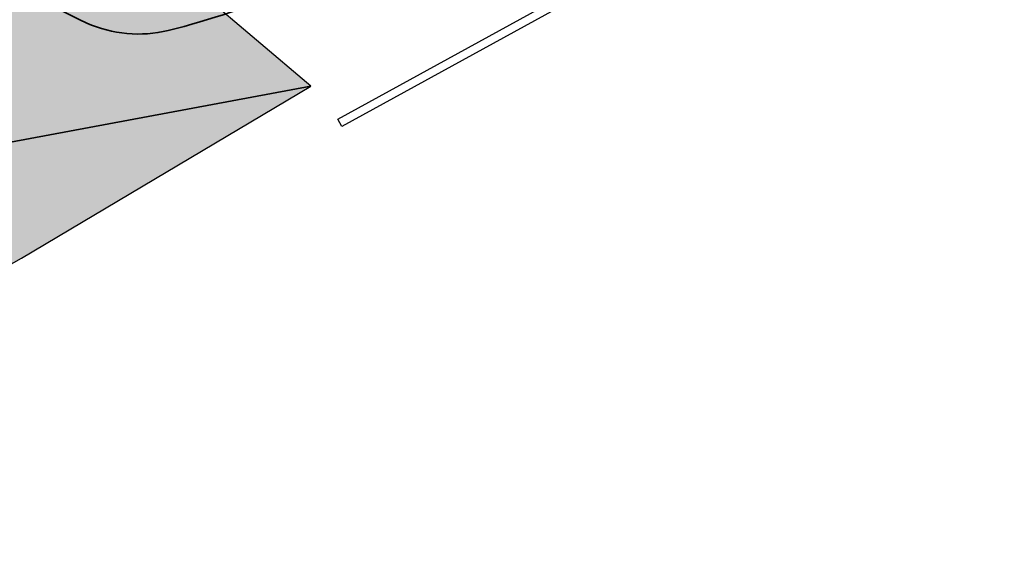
# Model space of a CAD drawing. Header units: metres. Extents: x -862 to 1262, y -354 to 644.
# Tile 176 of 256: x 292 to 350, y -176 to -144. Entities that reach past the tile are written whole.
import ezdxf

# ---------------------------------------------------------------- set-up
doc = ezdxf.new("R2010")
doc.units = ezdxf.units.M
doc.header["$LTSCALE"] = 0.5
doc.set_wipeout_variables(frame=1)
doc.layers.add('DZH_Baufelder Ost_220610', color=7, linetype='Continuous')
doc.layers.add('LPB_Freiraum_220609', color=7, linetype='Continuous')

# ---------------------------------------------------------------- blocks, each defined once
blk = doc.blocks.new('Slab (2D)')
at = {"color": 255, "linetype": 'Continuous', "lineweight": 25, "transparency": 33554687}
blk.add_wipeout([(449.734, -215.899), (449.974, -216.337), (328.481, -283.025), (328.24, -282.587)], dxfattribs=at)
at = {"color": 7, "linetype": 'Continuous', "lineweight": 25, "transparency": 33554687, "flags": 128}
blk.add_lwpolyline([(449.734, -215.899), (449.974, -216.337), (328.481, -283.025), (328.24, -282.587)], close=True, dxfattribs=at)

msp = doc.modelspace()

# ---------------------------------------------------------------- hatches: boundary and pattern name
at = {"layer": 'LPB_Freiraum_220609', "linetype": 'Continuous', "lineweight": 0, "true_color": 0xa3c58b, "transparency": 33554687}
h = msp.add_hatch(color=73, dxfattribs=at)
edge = h.paths.add_edge_path()
edge.add_line((302.413, -142.608), (302.413, -142.608))
edge.add_arc((292.616, -114.18), 30.069, 284.70107, 289.01572, ccw=False)
edge.add_line((300.246, -143.264), (300.246, -143.264))
edge.add_arc((298.644, -137.481), 6.001, 240.8456, 285.48852, ccw=False)
edge.add_line((295.721, -142.722), (295.721, -142.722))
edge.add_arc((310.521, -111.724), 34.35, 228.89344, 244.47687, ccw=False)
edge.add_line((287.937, -137.607), (287.937, -137.607))
edge.add_line((287.937, -137.607), (265.677, -153.22))
edge.add_line((265.677, -153.22), (267.15, -155.834))
edge.add_line((267.15, -155.834), (308.836, -148.074))
edge.add_line((308.836, -148.074), (302.413, -142.608))
at = {"layer": 'LPB_Freiraum_220609', "linetype": 'Continuous', "lineweight": 0, "true_color": 0xb9d3a7, "transparency": 33554687}
h = msp.add_hatch(color=9, dxfattribs=at)
edge = h.paths.add_edge_path()
edge.add_line((128.799, -250.062), (164.56, -230.471))
edge.add_line((164.56, -230.471), (219.597, -199.326))
edge.add_line((219.597, -199.326), (264.331, -173.691))
edge.add_line((264.331, -173.691), (291.728, -158.249))
edge.add_line((291.728, -158.249), (308.836, -148.074))
edge.add_line((308.836, -148.074), (267.15, -155.834))
edge.add_line((267.15, -155.834), (257.328, -161.369))
edge.add_line((257.328, -161.369), (212.584, -187.01))
edge.add_line((212.584, -187.01), (157.666, -218.089))
edge.add_line((157.666, -218.089), (122.152, -237.545))
edge.add_line((122.152, -237.545), (97.544, -250.206))
edge.add_line((97.544, -250.206), (97.544, -250.206))
edge.add_arc((21.776, -105.324), 163.498, 289.65754, 297.60827, ccw=False)
edge.add_line((76.776, -259.294), (76.776, -259.294))
edge.add_line((76.776, -259.294), (76.776, -259.294))
edge.add_arc((23.293, -124.401), 145.109, 281.76725, 291.62765, ccw=False)
edge.add_line((52.886, -266.46), (52.886, -266.46))
edge.add_line((52.886, -266.46), (40.029, -268.029))
edge.add_line((40.029, -268.029), (40.029, -268.029))
edge.add_arc((25.385, -154.352), 114.616, 241.00474, 277.34016, ccw=False)
edge.add_line((-30.173, -254.602), (-30.173, -254.602))
edge.add_line((-30.173, -254.602), (-49.832, -258.892))
edge.add_arc((25.385, -154.352), 128.788, 234.26465, 277.31847)
edge.add_line((41.791, -282.091), (55.179, -280.457))
edge.add_line((55.179, -280.457), (55.179, -280.457))
edge.add_arc((23.293, -124.401), 159.281, 281.54816, 291.53978)
edge.add_line((81.772, -272.558), (81.772, -272.558))
edge.add_line((81.772, -272.558), (81.772, -272.558))
edge.add_arc((21.776, -105.324), 177.67, 289.73592, 297.59275)
edge.add_line((104.069, -262.786), (104.069, -262.786))
edge.add_line((104.069, -262.786), (128.799, -250.062))

# ---------------------------------------------------------------- linework, layer by layer
at = {"layer": 'LPB_Freiraum_220609', "color": 255, "linetype": 'Continuous', "lineweight": 25, "transparency": 33554687, "elevation": 62.7, "flags": 128}
msp.add_lwpolyline([(302.413, -142.608), (302.413, -142.608, -0.018828), (300.246, -143.264), (300.246, -143.264, -0.197293), (295.721, -142.722), (295.721, -142.722, -0.068101), (287.937, -137.607), (287.937, -137.607), (265.677, -153.22), (267.15, -155.834), (308.836, -148.074)], format="xyb", close=True, dxfattribs=at)
at = {"layer": 'LPB_Freiraum_220609', "color": 255, "linetype": 'Continuous', "lineweight": 18, "transparency": 33554687, "elevation": 62.7, "flags": 128}
msp.add_lwpolyline([(-30.176, -254.601), (-28.744, -251.944), (-30.177, -254.6), (-30.177, -254.6, 0.159894), (40.029, -268.029), (40.029, -268.029), (52.886, -266.46), (52.886, -266.46, 0.043051), (76.776, -259.294), (76.776, -259.294), (76.776, -259.294, 0.034706), (97.544, -250.206), (97.544, -250.206), (122.152, -237.545), (157.666, -218.089), (212.584, -187.01), (257.328, -161.369), (267.15, -155.834), (308.836, -148.074)], format="xyb", dxfattribs=at)
at = {"layer": 'LPB_Freiraum_220609', "color": 255, "linetype": 'Continuous', "lineweight": 25, "transparency": 33554687, "elevation": 62.7, "flags": 128}
msp.add_lwpolyline([(264.331, -173.691), (291.728, -158.249), (308.836, -148.074), (267.15, -155.834)], dxfattribs=at)

# ---------------------------------------------------------------- block references
at = {"layer": 'DZH_Baufelder Ost_220610', "color": 7, "transparency": 33554687}
msp.add_blockref('Slab (2D)', (-17.817, 132.56), dxfattribs=at)

# ---------------------------------------------------------------- next in the draw order: linework, layer by layer
at = {"layer": 'LPB_Freiraum_220609', "color": 255, "linetype": 'Continuous', "lineweight": 35, "transparency": 33554687, "elevation": 62.7, "flags": 128}
msp.add_lwpolyline([(286.103, -130.587, 0.376178), (312.909, -133.594), (318.365, -129.454), (330.563, -120.201), (332.982, -123.477), (321.295, -133.567), (314.463, -138.69, -0.082404), (300.402, -144.773, -0.164527), (295.576, -144.333), (295.576, -144.333, -0.106318), (283.233, -135.004)], format="xyb", dxfattribs=at)

doc.saveas('drawing.dxf')
